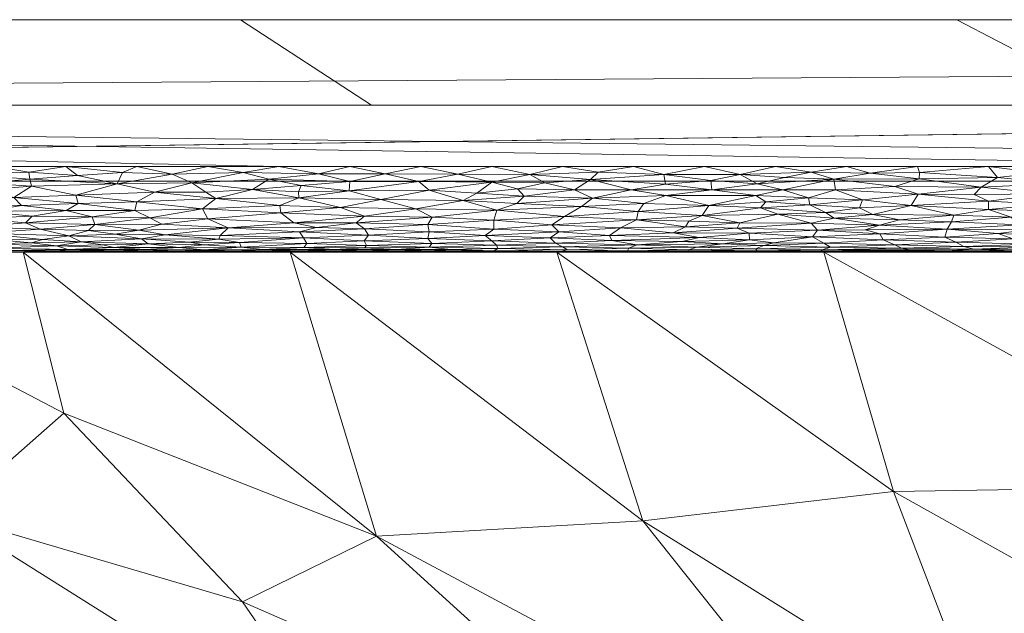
# Model space of a CAD drawing. Header units: millimetres. Extents: x -300 to 300, y 0 to 450.
# Tile 109 of 256: x -218 to -195, y 436 to 450. Entities that reach past the tile are written whole.
import ezdxf

# ---------------------------------------------------------------- set-up
doc = ezdxf.new("R2010")
doc.units = ezdxf.units.MM
doc.layers.add('A-GENM', color=13, linetype='Continuous')

# ---------------------------------------------------------------- blocks, each defined once
blk = doc.blocks.new('MODEL_CCAS0420-1080410R0 - MODEL_CCAS0420-1080410R0-453240-Preview')
at = {"layer": 'A-GENM', "lineweight": 9}
mesh = blk.add_polyface(dxfattribs=at)
corners = [(-296.159, -20, -110), (-295.657, -15.55, -110), (-294.177, -11.323, -110), (-291.793, -7.531, -110), (-288.625, -4.364, -110), (-284.831, -1.981, -110), (-280.602, -0.502, -110), (-276.147, 0, -110), (276.147, 0, -110), (280.596, -0.501, -110), (284.825, -1.978, -110), (288.619, -4.359, -110), (291.788, -7.525, -110), (294.174, -11.316, -110), (295.656, -15.545, -110), (296.159, -20, -110), (296.159, -426.171, -110), (295.658, -430.617, -110), (294.182, -434.842, -110), (291.802, -438.632, -110), (288.638, -441.797, -110), (284.848, -444.179, -110), (280.622, -445.657, -110), (276.171, -446.159, -110), (-276.171, -446.159, -110), (-280.617, -445.658, -110), (-284.842, -444.182, -110), (-288.632, -441.802, -110), (-291.797, -438.638, -110), (-294.179, -434.848, -110), (-295.657, -430.622, -110), (-296.159, -426.171, -110)]
mesh.append_faces([[corners[k] for k in face] for face in [(15, 12, 13, 14)]], dxfattribs={"vtx0": -1})
mesh.append_faces([[corners[k] for k in face] for face in [(16, 8, 15)]], dxfattribs={"vtx0": -1, "vtx1": -1})
mesh.append_faces([[corners[k] for k in face] for face in [(24, 31, 7, 8)]], dxfattribs={"vtx0": -1, "vtx1": -1, "vtx3": -1})
mesh.append_faces([[corners[k] for k in face] for face in [(31, 24, 25, 30), (18, 21, 22, 17), (17, 22, 23, 16)]], dxfattribs={"vtx0": -1, "vtx2": -1})
mesh.append_faces([[corners[k] for k in face] for face in [(0, 3, 4, 5), (0, 5, 6, 7)]], dxfattribs={"vtx0": -1, "vtx3": -1})
mesh.append_faces([[corners[k] for k in face] for face in [(28, 29, 27)]], dxfattribs={"vtx1": -1})
mesh.append_faces([[corners[k] for k in face] for face in [(25, 26, 30), (11, 12, 15, 10), (9, 10, 15, 8), (31, 0, 7)]], dxfattribs={"vtx1": -1, "vtx2": -1})
mesh.append_faces([[corners[k] for k in face] for face in [(23, 24, 8, 16)]], dxfattribs={"vtx1": -1, "vtx2": -1, "vtx3": -1})
mesh.append_faces([[corners[k] for k in face] for face in [(26, 27, 29, 30)]], dxfattribs={"vtx1": -1, "vtx3": -1})
mesh.append_faces([[corners[k] for k in face] for face in [(19, 20, 21, 18)]], dxfattribs={"vtx2": -1})
mesh.append_faces([[corners[k] for k in face] for face in [(0, 1, 2, 3)]], dxfattribs={"vtx3": -1})
mesh = blk.add_polyface(dxfattribs=at)
corners = [(-279.918, -2), (-292.651, -7.27), (-297.929, -20), (-297.929, -224.97), (-297.929, -429.94), (-292.661, -442.661), (-279.94, -447.929), (0, -447.929), (279.94, -447.929), (292.661, -442.661), (297.929, -429.94), (297.929, -224.97), (297.929, -20), (292.651, -7.27), (279.918, -2), (0, -2), (0, -3.5), (13.257, -3.5), (26.515, -3.5), (39.772, -3.5), (53.029, -3.5), (66.287, -3.5), (79.544, -3.5), (92.801, -3.5), (106.059, -3.5), (119.316, -3.5), (132.573, -3.5), (145.831, -3.5), (159.088, -3.5), (172.345, -3.5), (185.603, -3.5), (198.86, -3.5), (212.117, -3.5), (225.375, -3.5), (238.632, -3.5), (251.889, -3.5), (265.147, -3.5), (278.404, -3.5), (291.028, -7.487), (296.497, -19.511), (296.5, -32.769), (296.5, -46.026), (296.5, -59.283), (296.5, -72.541), (296.5, -85.798), (296.5, -99.055), (296.5, -112.313), (296.5, -125.57), (296.5, -138.827), (296.5, -152.085), (296.5, -165.342), (296.5, -178.599), (296.5, -191.857), (296.5, -205.114), (296.5, -218.371), (296.5, -231.629), (296.5, -244.886), (296.5, -258.143), (296.499, -271.401), (296.499, -284.658), (296.499, -297.915), (296.499, -311.173), (296.499, -324.43), (296.499, -337.687), (296.5, -350.945), (296.5, -364.202), (296.5, -377.459), (296.5, -390.717), (296.5, -403.974), (296.5, -417.231), (296.497, -430.489), (291.028, -442.513), (278.404, -446.5), (265.147, -446.5), (251.889, -446.5), (238.632, -446.5), (225.375, -446.5), (212.117, -446.5), (198.86, -446.5), (185.603, -446.5), (172.345, -446.5), (159.088, -446.5), (145.831, -446.5), (132.573, -446.5), (119.316, -446.5), (106.059, -446.5), (92.801, -446.5), (79.544, -446.5), (66.287, -446.5), (53.029, -446.5), (39.772, -446.5), (26.515, -446.5), (13.257, -446.5), (0, -446.5), (-12.926, -446.5), (-25.852, -446.5), (-38.777, -446.5), (-51.703, -446.5), (-64.629, -446.5), (-77.555, -446.5), (-90.48, -446.5), (-103.406, -446.5), (-116.332, -446.5), (-129.258, -446.5), (-142.183, -446.5), (-155.109, -446.5), (-168.035, -446.5), (-180.961, -446.5), (-193.887, -446.5), (-206.812, -446.5), (-219.738, -446.5), (-232.664, -446.5), (-245.59, -446.5), (-258.515, -446.5), (-271.441, -446.5), (-284.356, -445.968), (-294.544, -438.124), (-296.5, -425.35), (-296.5, -412.424), (-296.5, -399.498), (-296.5, -386.572), (-296.5, -373.646), (-296.5, -360.721), (-296.5, -347.795), (-296.499, -334.869), (-296.499, -321.943), (-296.499, -309.018), (-296.499, -296.092), (-296.499, -283.166), (-296.499, -270.24), (-296.5, -257.315), (-296.5, -244.389), (-296.5, -231.463), (-296.5, -218.537), (-296.5, -205.611), (-296.5, -192.686), (-296.5, -179.76), (-296.5, -166.834), (-296.5, -153.908), (-296.5, -140.983), (-296.5, -128.057), (-296.5, -115.131), (-296.5, -102.205), (-296.5, -89.28), (-296.5, -76.354), (-296.5, -63.428), (-296.5, -50.502), (-296.5, -37.576), (-296.5, -24.651), (-294.544, -11.876), (-284.356, -4.032), (-271.441, -3.5), (-258.515, -3.5), (-245.59, -3.5), (-232.664, -3.5), (-219.738, -3.5), (-206.812, -3.5), (-193.887, -3.5), (-180.961, -3.5), (-168.035, -3.5), (-155.109, -3.5), (-142.183, -3.5), (-129.258, -3.5), (-116.332, -3.5), (-103.406, -3.5), (-90.48, -3.5), (-77.555, -3.5), (-64.629, -3.5), (-51.703, -3.5), (-38.777, -3.5), (-25.852, -3.5), (-12.926, -3.5), (-294.538, -438.129), (-294.547, -438.108)]
mesh.append_faces([[corners[k] for k in face] for face in [(116, 172, 173)]])
mesh.append_faces([[corners[k] for k in face] for face in [(118, 4, 117), (6, 115, 5), (115, 6, 114), (7, 104, 6), (1, 150, 0), (151, 0, 150)]], dxfattribs={"vtx0": -1, "vtx1": -1})
mesh.append_faces([[corners[k] for k in face] for face in [(4, 124, 125), (7, 99, 100), (2, 148, 149), (149, 1, 2), (2, 141, 142), (0, 151, 152), (0, 160, 161, 15), (15, 165, 166), (15, 170, 171), (8, 81, 82, 7), (8, 72, 73), (11, 61, 62, 10), (12, 46, 47, 11), (38, 13, 14, 37), (13, 38, 39, 12)]], dxfattribs={"vtx0": -1, "vtx2": -1})
mesh.append_faces([[corners[k] for k in face] for face in [(4, 118, 119, 120), (4, 120, 121, 122), (3, 128, 129, 130), (3, 130, 131, 132), (3, 138, 139, 140), (0, 154, 155, 156), (0, 156, 157, 158), (15, 161, 162, 163), (15, 163, 164, 165), (8, 73, 74, 75), (7, 86, 87, 88), (7, 83, 84, 85), (10, 68, 69, 70), (11, 55, 56, 57), (14, 28, 29, 30), (14, 32, 33, 34), (15, 19, 20, 21), (12, 44, 45, 46), (11, 49, 50, 51), (11, 47, 48, 49), (12, 39, 40, 41)]], dxfattribs={"vtx0": -1, "vtx3": -1})
mesh.append_faces([[corners[k] for k in face] for face in [(123, 124, 4, 122), (127, 128, 3, 126), (113, 114, 6, 112), (111, 112, 6, 110), (109, 110, 6, 108), (107, 108, 6, 106), (96, 97, 7, 95), (105, 106, 6, 104), (103, 104, 7, 102), (101, 102, 7, 100), (98, 99, 7, 97), (94, 95, 7, 93), (135, 136, 3, 134), (137, 138, 3, 136), (133, 134, 3, 132), (145, 146, 2, 144), (147, 148, 2, 146), (143, 144, 2, 142), (149, 150, 1), (153, 154, 0, 152), (159, 160, 0, 158), (169, 170, 15, 168), (167, 168, 15, 166), (78, 79, 8, 77), (80, 81, 8, 79), (76, 77, 8, 75), (91, 92, 7, 90), (89, 90, 7, 88), (85, 86, 7), (82, 83, 7), (67, 68, 10, 66), (65, 66, 10, 64), (60, 61, 11, 59), (58, 59, 11, 57), (63, 64, 10, 62), (54, 55, 11, 53), (26, 27, 15, 25), (31, 32, 14, 30), (16, 17, 15, 171), (18, 19, 15, 17), (24, 25, 15, 23), (22, 23, 15, 21), (34, 35, 14), (52, 53, 11, 51), (36, 37, 14, 35), (42, 43, 12, 41), (43, 44, 12), (92, 93, 7)]], dxfattribs={"vtx1": -1, "vtx2": -1})
mesh.append_faces([[corners[k] for k in face] for face in [(3, 4, 125, 126), (2, 3, 140, 141), (71, 72, 8, 9), (70, 71, 9, 10), (27, 28, 14, 15)]], dxfattribs={"vtx1": -1, "vtx3": -1})
mesh.append_faces([[corners[k] for k in face] for face in [(4, 173, 117), (115, 172, 5)]], dxfattribs={"vtx2": -1})
mesh = blk.add_polyface(dxfattribs=at)
corners = [(193.891, -427.757, -44.551), (185.924, -427.634, -44.853), (195.585, -433.213, -31.683), (200.589, -427.162, -45.937), (209.196, -427.512, -45.086), (198.561, -422.039, -58.017), (180.054, -433.34, -31.402), (189.491, -439.036, -17.961), (187.99, -433.442, -31.155), (183.853, -422.049, -58.022), (178.66, -427.749, -44.588), (170.804, -427.698, -44.713), (181.118, -438.455, -19.336), (172.341, -433.538, -30.938), (175.567, -437.549, -21.474), (197.76, -438.907, -18.256), (203.619, -438.219, -19.866), (191.207, -422.046, -58.02), (176.499, -422.053, -58.023), (209.835, -437.862, -20.69), (198.502, -431.799, -35.01), (199.392, -444.5, -5.066), (193.161, -444.5, -5.065), (180.699, -444.5, -5.061), (203.696, -432.28, -33.863), (205.622, -444.5, -5.045), (186.93, -444.5, -5.063), (171.58, -438.364, -19.553)]
mesh.append_faces([[corners[k] for k in face] for face in [(17, 3, 5), (18, 1, 9)]], dxfattribs={"vtx0": -1, "vtx1": -1})
mesh.append_faces([[corners[k] for k in face] for face in [(0, 1, 2), (3, 4, 5), (6, 7, 8), (9, 1, 0), (8, 2, 1), (10, 11, 6), (12, 13, 14), (8, 15, 2), (15, 16, 2), (17, 0, 3), (19, 20, 16), (8, 1, 10), (18, 10, 1), (8, 7, 15), (6, 8, 10), (15, 7, 21), (12, 6, 13), (12, 7, 6), (12, 22, 7), (12, 14, 23), (3, 0, 24), (20, 24, 0), (15, 25, 16), (20, 19, 24), (0, 2, 20), (16, 20, 2), (23, 14, 27)]], dxfattribs={"vtx0": -1, "vtx1": -1, "vtx2": -1})
mesh.append_faces([[corners[k] for k in face] for face in [(0, 17, 9), (15, 21, 25)]], dxfattribs={"vtx0": -1, "vtx2": -1})
mesh.append_faces([[corners[k] for k in face] for face in [(12, 23, 26, 22)]], dxfattribs={"vtx0": -1, "vtx3": -1})
mesh.append_faces([[corners[k] for k in face] for face in [(22, 21, 7)]], dxfattribs={"vtx1": -1, "vtx2": -1})
mesh = blk.add_polyface(dxfattribs=at)
corners = [(212.967, -436.329, -24.293), (219.846, -438.354, -19.495), (210.187, -432.276, -33.853), (213.269, -422.026, -58.012), (216.367, -427.677, -44.673), (224.217, -427.72, -44.549), (217.138, -440.739, -13.888), (227.058, -433.32, -31.332), (220.623, -422.02, -58.009), (231.488, -427.613, -44.788), (209.196, -427.512, -45.086), (200.589, -427.162, -45.937), (229.415, -438.445, -19.242), (219.379, -433.516, -30.898), (223.615, -437.524, -21.436), (227.978, -422.02, -58.009), (205.915, -422.033, -58.014), (235.019, -433.413, -31.089), (230.544, -444.5, -4.958), (211.853, -444.5, -5.023), (209.835, -437.862, -20.69), (203.619, -438.219, -19.866), (203.696, -432.28, -33.863), (198.561, -422.039, -58.017), (205.622, -444.5, -5.045), (218.083, -444.5, -5.001), (224.314, -444.5, -4.98)]
mesh.append_faces([[corners[k] for k in face] for face in [(16, 4, 3)]], dxfattribs={"vtx0": -1, "vtx1": -1})
mesh.append_faces([[corners[k] for k in face] for face in [(0, 1, 2), (3, 4, 5), (6, 1, 0), (5, 4, 7), (8, 5, 9), (10, 11, 2), (12, 13, 14), (13, 7, 4), (7, 17, 5), (16, 10, 4), (4, 10, 13), (1, 13, 2), (12, 7, 13), (12, 14, 18), (19, 20, 21), (22, 2, 11), (13, 10, 2), (20, 0, 22), (22, 0, 2), (6, 0, 20), (25, 6, 20), (1, 6, 26), (13, 1, 14), (18, 14, 1)]], dxfattribs={"vtx0": -1, "vtx1": -1, "vtx2": -1})
mesh.append_faces([[corners[k] for k in face] for face in [(5, 8, 3), (10, 16, 23), (21, 24, 19), (1, 26, 18), (20, 19, 25)]], dxfattribs={"vtx0": -1, "vtx2": -1})
mesh.append_faces([[corners[k] for k in face] for face in [(15, 8, 9), (25, 26, 6)]], dxfattribs={"vtx1": -1, "vtx2": -1})
mesh = blk.add_polyface(dxfattribs=at)
corners = [(266.079, -440.415, -4.934), (272.096, -444.5, -2), (271.694, -439.054, -4.948), (174.468, -444.5, -5.059), (169.305, -444.5, -2), (175.351, -444.5, -2), (283.819, -442.863, -2), (277.308, -437.692, -4.962), (278.142, -444.5, -2), (250.934, -444.5, -2), (254.85, -443.138, -4.907), (249.236, -444.5, -4.893), (235.817, -444.5, -2), (230.544, -444.5, -4.958), (229.771, -444.5, -2), (243.005, -444.5, -4.914), (247.91, -444.5, -2), (282.922, -436.331, -4.976), (187.444, -444.5, -2), (193.161, -444.5, -5.065), (186.93, -444.5, -5.063), (181.398, -444.5, -2), (260.004, -444.5, -2), (253.957, -444.5, -2), (241.864, -444.5, -2), (236.775, -444.5, -4.936), (266.05, -444.5, -2), (218.083, -444.5, -5.001), (223.724, -444.5, -2), (224.314, -444.5, -4.98), (211.853, -444.5, -5.023), (217.677, -444.5, -2), (199.538, -444.5, -2), (205.584, -444.5, -2), (205.622, -444.5, -5.045), (199.392, -444.5, -5.066), (180.699, -444.5, -5.061), (193.491, -444.5, -2), (163.258, -444.5, -2), (168.237, -444.5, -5.058), (162.006, -444.5, -5.056), (260.465, -441.777, -4.92), (289.496, -441.227, -2), (275.119, -444.5, -2), (211.631, -444.5, -2), (263.027, -444.5, -2)]
mesh.append_faces([[corners[k] for k in face] for face in [(0, 1, 2), (6, 7, 8), (12, 13, 14), (7, 6, 17), (22, 10, 23), (27, 28, 29), (21, 36, 5), (41, 26, 0), (42, 17, 6), (3, 5, 36), (10, 22, 41), (2, 8, 7)]], dxfattribs={"vtx0": -1, "vtx1": -1})
mesh.append_faces([[corners[k] for k in face] for face in [(3, 4, 5), (9, 10, 11), (18, 19, 20, 21), (0, 26, 1), (2, 1, 43), (21, 20, 36), (44, 30, 34, 33), (4, 3, 39), (2, 43, 8)]], dxfattribs={"vtx0": -1, "vtx2": -1})
mesh.append_faces([[corners[k] for k in face] for face in [(41, 22, 45, 26)]], dxfattribs={"vtx0": -1, "vtx3": -1})
mesh.append_faces([[corners[k] for k in face] for face in [(9, 23, 10), (13, 29, 14), (28, 14, 29), (44, 31, 30), (18, 37, 19)]], dxfattribs={"vtx1": -1, "vtx2": -1})
mesh.append_faces([[corners[k] for k in face] for face in [(11, 15, 16, 9), (24, 16, 15, 25), (25, 13, 12, 24), (27, 30, 31, 28), (32, 33, 34, 35), (37, 32, 35, 19), (38, 4, 39, 40)]], dxfattribs={"vtx1": -1, "vtx3": -1})
mesh = blk.add_polyface(dxfattribs=at)
corners = [(194.195, -445.857, -0.113), (195.545, -445.688, -0.179), (194.197, -445.618, -0.212), (194.978, -444.806, -0.937), (196.305, -444.729, -1.07), (194.614, -444.687, -1.155), (195.546, -446.5), (195.338, -446.243, -0.019), (194.358, -446.35, -0.006), (195.003, -444.529, -1.658), (195.759, -444.507, -1.831), (194.247, -444.506, -1.846), (196.12, -444.632, -1.285), (197.575, -444.587, -1.415), (195.889, -444.567, -1.488), (195.003, -444.5, -2), (196.514, -444.5, -2), (194.284, -444.569, -1.48), (193.343, -444.763, -1.009), (195.32, -444.932, -0.758), (196.51, -445.03, -0.644), (196.563, -444.849, -0.871), (194.814, -445.135, -0.538), (196.412, -445.205, -0.477), (195.014, -445.318, -0.39), (194.015, -445.442, -0.308), (195.545, -445.493, -0.278), (195.714, -446.012, -0.066), (193.888, -446.097, -0.045), (196.519, -444.528, -1.666), (197.27, -444.506, -1.846), (194.495, -444.62, -1.318), (194.645, -445.02, -0.654), (196.353, -445.36, -0.361), (197.349, -445.59, -0.226), (195.882, -445.847, -0.116), (197.167, -446.211, -0.024), (197.184, -445.85, -0.115), (194.172, -444.884, -0.821), (193.889, -446.5), (193.847, -445.308, -0.397), (197.153, -446.357, -0.006)]
mesh.append_faces([[corners[k] for k in face] for face in [(15, 10, 16), (6, 8, 39)]], dxfattribs={"vtx0": -1, "vtx1": -1})
mesh.append_faces([[corners[k] for k in face] for face in [(0, 1, 2), (3, 4, 5), (6, 7, 8), (9, 10, 11), (12, 13, 14), (9, 17, 14), (18, 3, 5), (19, 20, 21), (22, 23, 20), (24, 25, 26), (7, 27, 28), (29, 10, 9), (10, 29, 30), (17, 31, 14), (10, 15, 11), (9, 14, 29), (5, 4, 12), (4, 3, 21), (19, 21, 3), (10, 30, 16), (23, 22, 24), (32, 20, 19), (33, 24, 26), (25, 2, 26), (34, 26, 1), (24, 33, 23), (35, 0, 27), (27, 7, 36), (37, 35, 27), (26, 2, 1), (0, 28, 27), (38, 19, 3), (34, 33, 26), (28, 8, 7), (5, 12, 31), (14, 31, 12), (22, 40, 24), (37, 1, 35), (0, 35, 1), (20, 32, 22), (38, 32, 19), (6, 41, 7)]], dxfattribs={"vtx0": -1, "vtx1": -1, "vtx2": -1})
mesh = blk.add_polyface(dxfattribs=at)
corners = [(196.305, -444.729, -1.07), (196.563, -444.849, -0.871), (198.002, -444.783, -0.974), (198.08, -444.922, -0.77), (198.094, -445.124, -0.549), (196.51, -445.03, -0.644), (196.412, -445.205, -0.477), (197.349, -445.59, -0.226), (198.555, -445.53, -0.257), (198.246, -445.38, -0.348), (199.114, -445.949, -0.083), (197.184, -445.85, -0.115), (197.735, -446.031, -0.061), (197.575, -444.587, -1.415), (197.733, -444.671, -1.191), (199.232, -444.614, -1.333), (199.654, -444.858, -0.858), (196.353, -445.36, -0.361), (196.12, -444.632, -1.285), (196.519, -444.528, -1.666), (198.026, -444.524, -1.689), (197.27, -444.506, -1.846), (197.379, -444.548, -1.563), (199.39, -444.709, -1.11), (195.889, -444.567, -1.488), (199.431, -444.55, -1.555), (198.424, -445.019, -0.655), (196.514, -444.5, -2), (198.026, -444.5, -2), (198.782, -444.506, -1.846), (197.626, -445.252, -0.44), (195.545, -445.688, -0.179), (198.487, -445.723, -0.164), (197.153, -446.357, -0.006), (198.306, -446.342, -0.007), (197.167, -446.211, -0.024), (195.714, -446.012, -0.066), (199.148, -445.292, -0.409), (199.159, -446.204, -0.025), (197.203, -446.5), (195.546, -446.5), (198.86, -446.5), (195.338, -446.243, -0.019)]
mesh.append_faces([[corners[k] for k in face] for face in [(27, 21, 28), (39, 33, 40)]], dxfattribs={"vtx0": -1, "vtx1": -1})
mesh.append_faces([[corners[k] for k in face] for face in [(0, 1, 2), (1, 3, 2), (4, 5, 6), (7, 8, 9), (10, 11, 12), (13, 14, 15), (14, 0, 2), (16, 2, 3), (17, 7, 9), (18, 14, 13), (19, 20, 21), (19, 22, 20), (0, 14, 18), (14, 2, 23), (22, 24, 13), (25, 20, 22), (4, 26, 5), (5, 3, 1), (29, 21, 20), (21, 29, 28), (6, 30, 4), (11, 7, 31), (32, 7, 11), (33, 34, 35), (12, 36, 35), (37, 4, 30), (10, 12, 38), (30, 17, 9), (38, 35, 34), (33, 39, 34), (24, 22, 19), (25, 22, 13), (5, 26, 3), (17, 30, 6), (30, 9, 37), (32, 8, 7), (11, 10, 32), (36, 12, 11), (38, 12, 35), (35, 42, 33)]], dxfattribs={"vtx0": -1, "vtx1": -1, "vtx2": -1})
mesh.append_faces([[corners[k] for k in face] for face in [(39, 41, 34)]], dxfattribs={"vtx1": -1, "vtx2": -1})
mesh = blk.add_polyface(dxfattribs=at)
corners = [(199.232, -444.614, -1.333), (197.733, -444.671, -1.191), (199.39, -444.709, -1.11), (200.983, -444.577, -1.451), (200.788, -444.651, -1.237), (198.487, -445.723, -0.164), (199.714, -445.602, -0.22), (198.555, -445.53, -0.257), (200.946, -446.091, -0.046), (200.349, -445.953, -0.082), (199.159, -446.204, -0.025), (199.452, -444.521, -1.714), (200.242, -444.507, -1.835), (198.782, -444.506, -1.846), (199.431, -444.55, -1.555), (197.575, -444.587, -1.415), (199.654, -444.858, -0.858), (198.002, -444.783, -0.974), (200.554, -444.717, -1.094), (200.948, -444.528, -1.667), (198.08, -444.922, -0.77), (199.538, -445.011, -0.665), (201.135, -444.94, -0.748), (199.685, -445.177, -0.501), (201.413, -445.055, -0.617), (198.094, -445.124, -0.549), (199.538, -444.5, -2), (201.049, -444.5, -2), (198.026, -444.5, -2), (198.026, -444.524, -1.689), (198.424, -445.019, -0.655), (199.746, -445.765, -0.147), (198.246, -445.38, -0.348), (199.352, -445.426, -0.318), (199.148, -445.292, -0.409), (200.463, -445.381, -0.347), (200.87, -445.529, -0.258), (200.981, -445.818, -0.127), (198.86, -446.5), (199.689, -446.364, -0.005), (198.306, -446.342, -0.007), (200.517, -446.5), (200.307, -446.238, -0.02), (199.114, -445.949, -0.083), (200.745, -445.672, -0.186)]
mesh.append_faces([[corners[k] for k in face] for face in [(0, 1, 2), (3, 0, 4), (4, 0, 2), (5, 6, 7), (8, 9, 10), (11, 12, 13), (14, 15, 0), (16, 2, 17), (18, 4, 2), (11, 19, 12), (0, 3, 14), (16, 20, 21), (22, 16, 21), (23, 24, 21), (23, 21, 25), (26, 13, 12), (11, 29, 14), (30, 21, 20), (6, 5, 31), (32, 7, 33), (33, 34, 32), (35, 33, 36), (37, 31, 9), (38, 39, 40), (39, 42, 10), (29, 11, 13), (19, 11, 14), (40, 39, 10), (8, 10, 42), (16, 18, 2), (25, 21, 30), (6, 36, 33), (43, 9, 31), (6, 33, 7), (34, 35, 23), (35, 34, 33), (34, 23, 25), (43, 31, 5), (44, 36, 6), (31, 44, 6), (10, 9, 43)]], dxfattribs={"vtx0": -1, "vtx1": -1, "vtx2": -1})
mesh.append_faces([[corners[k] for k in face] for face in [(12, 27, 26), (39, 38, 41)]], dxfattribs={"vtx0": -1, "vtx2": -1})
mesh.append_faces([[corners[k] for k in face] for face in [(26, 28, 13)]], dxfattribs={"vtx1": -1, "vtx2": -1})
mesh = blk.add_polyface(dxfattribs=at)
corners = [(202.542, -444.552, -1.545), (200.948, -444.528, -1.667), (200.983, -444.577, -1.451), (202.078, -445.589, -0.227), (200.87, -445.529, -0.258), (200.745, -445.672, -0.186), (201.346, -446.309, -0.011), (200.307, -446.238, -0.02), (199.689, -446.364, -0.005), (200.981, -445.818, -0.127), (200.349, -445.953, -0.082), (202.003, -445.956, -0.081), (199.431, -444.55, -1.555), (200.242, -444.507, -1.835), (201.755, -444.507, -1.835), (201.049, -444.5, -2), (202.617, -445.092, -0.58), (201.413, -445.055, -0.617), (201.354, -445.183, -0.496), (202.233, -445.355, -0.364), (200.463, -445.381, -0.347), (201.129, -444.786, -0.969), (199.654, -444.858, -0.858), (201.135, -444.94, -0.748), (203.08, -445.82, -0.126), (200.554, -444.717, -1.094), (201.745, -444.695, -1.138), (200.788, -444.651, -1.237), (202.366, -444.617, -1.326), (202.561, -444.5, -2), (202.554, -444.521, -1.709), (202.907, -444.948, -0.738), (202.299, -444.843, -0.88), (199.685, -445.177, -0.501), (202.699, -444.746, -1.039), (202.543, -445.221, -0.464), (200.946, -446.091, -0.046), (202.025, -446.174, -0.03), (200.517, -446.5), (202.174, -446.5), (203.127, -446.314, -0.01), (199.538, -445.011, -0.665), (199.746, -445.765, -0.147)]
mesh.append_faces([[corners[k] for k in face] for face in [(0, 1, 2), (3, 4, 5), (6, 7, 8), (9, 10, 11), (12, 2, 1), (13, 14, 15), (14, 13, 1), (16, 17, 18), (19, 18, 20), (21, 22, 23), (24, 3, 9), (25, 21, 26), (2, 27, 28), (0, 2, 28), (27, 25, 26), (30, 1, 0), (21, 25, 22), (23, 31, 32), (33, 20, 18), (32, 34, 21), (33, 18, 17), (35, 16, 18), (6, 36, 7), (9, 11, 24), (37, 36, 6), (6, 39, 40), (4, 19, 20), (17, 31, 23), (18, 19, 35), (23, 32, 21), (6, 8, 38), (1, 30, 14), (31, 17, 16), (41, 17, 23), (26, 21, 34), (28, 27, 26), (5, 42, 9), (19, 4, 3), (3, 5, 9), (37, 11, 36), (11, 10, 36), (40, 37, 6)]], dxfattribs={"vtx0": -1, "vtx1": -1, "vtx2": -1})
mesh.append_faces([[corners[k] for k in face] for face in [(14, 29, 15), (6, 38, 39)]], dxfattribs={"vtx0": -1, "vtx2": -1})
mesh = blk.add_polyface(dxfattribs=at)
corners = [(203.974, -444.528, -1.667), (202.542, -444.552, -1.545), (203.941, -444.587, -1.416), (205.374, -444.554, -1.539), (202.554, -444.521, -1.709), (203.317, -444.506, -1.839), (201.755, -444.507, -1.835), (203.76, -444.667, -1.2), (202.699, -444.746, -1.039), (204.341, -444.768, -1), (202.233, -445.355, -0.364), (203.722, -445.444, -0.307), (203.768, -445.253, -0.439), (204.136, -445.065, -0.607), (202.617, -445.092, -0.58), (203.89, -445.953, -0.082), (203.08, -445.82, -0.126), (202.003, -445.956, -0.081), (205.489, -444.619, -1.319), (204.395, -444.885, -0.819), (202.299, -444.843, -0.88), (202.366, -444.617, -1.326), (205.659, -444.706, -1.116), (204.073, -444.5, -2), (204.574, -444.505, -1.857), (202.561, -444.5, -2), (201.745, -444.695, -1.138), (205.446, -445.33, -0.381), (202.907, -444.948, -0.738), (205.743, -445.135, -0.538), (204.838, -446.197, -0.026), (203.088, -446.088, -0.047), (203.127, -446.314, -0.01), (202.025, -446.174, -0.03), (203.592, -445.632, -0.205), (205.051, -445.567, -0.238), (204.79, -445.76, -0.149), (203.832, -446.5), (204.66, -446.367, -0.005), (202.174, -446.5), (202.078, -445.589, -0.227), (202.543, -445.221, -0.464), (205.214, -445.953, -0.082)]
mesh.append_faces([[corners[k] for k in face] for face in [(25, 5, 23)]], dxfattribs={"vtx0": -1, "vtx1": -1})
mesh.append_faces([[corners[k] for k in face] for face in [(0, 1, 2), (0, 2, 3), (4, 5, 6), (7, 8, 9), (10, 11, 12), (12, 13, 14), (15, 16, 17), (18, 2, 7), (19, 9, 20), (2, 1, 21), (0, 5, 4), (7, 2, 21), (7, 9, 22), (23, 5, 24), (6, 5, 25), (26, 7, 21), (11, 27, 12), (14, 13, 28), (12, 29, 13), (20, 9, 8), (13, 19, 28), (30, 31, 32), (33, 32, 31), (11, 34, 35), (34, 36, 35), (37, 38, 32), (40, 34, 11), (40, 11, 10), (40, 16, 34), (16, 15, 36), (16, 36, 34), (0, 24, 5), (19, 20, 28), (0, 4, 1), (32, 38, 30), (10, 12, 41), (12, 14, 41), (7, 26, 8), (17, 31, 15), (30, 15, 31), (36, 15, 42), (17, 33, 31)]], dxfattribs={"vtx0": -1, "vtx1": -1, "vtx2": -1})
mesh.append_faces([[corners[k] for k in face] for face in [(32, 39, 37)]], dxfattribs={"vtx0": -1, "vtx2": -1})
mesh = blk.add_polyface(dxfattribs=at)
corners = [(205.489, -444.619, -1.319), (207.002, -444.579, -1.442), (205.374, -444.554, -1.539), (207.095, -445.246, -0.445), (205.743, -445.135, -0.538), (205.446, -445.33, -0.381), (205.523, -444.515, -1.753), (203.974, -444.528, -1.667), (204.574, -444.505, -1.857), (205.584, -444.5, -2), (204.073, -444.5, -2), (205.577, -444.971, -0.71), (205.778, -444.832, -0.897), (204.395, -444.885, -0.819), (204.79, -445.76, -0.149), (206.386, -445.807, -0.131), (206.557, -445.635, -0.204), (205.214, -445.953, -0.082), (203.89, -445.953, -0.082), (204.838, -446.197, -0.026), (205.659, -444.706, -1.116), (207.145, -444.762, -1.01), (207.036, -444.657, -1.224), (207.301, -444.886, -0.819), (204.136, -445.065, -0.607), (207.022, -445.477, -0.287), (203.941, -444.587, -1.416), (207.094, -444.527, -1.674), (204.341, -444.768, -1), (207.092, -445.032, -0.641), (203.768, -445.253, -0.439), (205.051, -445.567, -0.238), (206.55, -444.505, -1.854), (203.76, -444.667, -1.2), (204.66, -446.367, -0.005), (203.832, -446.5), (205.489, -446.5), (206.54, -445.976, -0.075), (205.903, -446.114, -0.042), (207.146, -446.129, -0.038), (203.722, -445.444, -0.307), (207.096, -444.5, -2), (206.258, -446.31, -0.01), (207.146, -446.5)]
mesh.append_faces([[corners[k] for k in face] for face in [(9, 32, 41), (43, 42, 36)]], dxfattribs={"vtx0": -1, "vtx1": -1})
mesh.append_faces([[corners[k] for k in face] for face in [(0, 1, 2), (3, 4, 5), (2, 6, 7), (11, 12, 13), (14, 15, 16), (17, 18, 19), (20, 21, 22), (11, 23, 12), (11, 24, 4), (5, 25, 3), (26, 0, 2), (0, 22, 1), (6, 2, 27), (27, 2, 1), (8, 7, 6), (20, 22, 0), (20, 12, 21), (13, 12, 28), (29, 11, 4), (11, 13, 24), (5, 4, 30), (31, 25, 5), (6, 32, 9), (33, 20, 0), (20, 28, 12), (37, 38, 39), (5, 40, 31), (15, 14, 17), (15, 17, 37), (27, 32, 6), (39, 38, 42), (34, 42, 19), (25, 31, 16), (14, 16, 31), (9, 8, 6), (42, 34, 36), (38, 17, 19), (17, 38, 37), (42, 38, 19)]], dxfattribs={"vtx0": -1, "vtx1": -1, "vtx2": -1})
mesh.append_faces([[corners[k] for k in face] for face in [(8, 9, 10), (34, 35, 36)]], dxfattribs={"vtx0": -1, "vtx2": -1})
mesh = blk.add_polyface(dxfattribs=at)
corners = [(207.935, -446.32, -0.009), (208.803, -446.5), (209.632, -446.328, -0.009), (208.64, -445.146, -0.528), (207.092, -445.032, -0.641), (207.095, -445.246, -0.445), (207.852, -444.506, -1.839), (208.608, -444.5, -2), (207.096, -444.5, -2), (205.743, -445.135, -0.538), (206.55, -444.505, -1.854), (207.094, -444.527, -1.674), (208.604, -444.97, -0.711), (208.639, -444.812, -0.927), (207.301, -444.886, -0.819), (209.364, -444.506, -1.839), (208.541, -444.701, -1.127), (210.067, -444.656, -1.226), (208.608, -444.612, -1.34), (207.036, -444.657, -1.224), (207.002, -444.579, -1.442), (207.022, -445.477, -0.287), (208.92, -445.512, -0.267), (208.538, -445.318, -0.39), (207.813, -445.705, -0.172), (208.604, -445.945, -0.085), (209.736, -445.728, -0.162), (209.364, -444.562, -1.507), (208.098, -444.557, -1.525), (207.145, -444.762, -1.01), (205.778, -444.832, -0.897), (205.577, -444.971, -0.71), (206.386, -445.807, -0.131), (206.557, -445.635, -0.204), (208.607, -444.527, -1.674), (207.493, -445.876, -0.106), (207.146, -446.129, -0.038), (208.847, -446.149, -0.034), (206.54, -445.976, -0.075), (206.258, -446.31, -0.01), (207.146, -446.5)]
mesh.append_faces([[corners[k] for k in face] for face in [(0, 1, 2), (3, 4, 5), (4, 9, 5), (10, 11, 6), (12, 13, 14), (15, 7, 6), (16, 17, 18), (19, 18, 20), (21, 22, 23), (24, 25, 26), (19, 16, 18), (18, 27, 28), (8, 10, 6), (19, 29, 16), (13, 16, 29), (14, 13, 29), (14, 4, 12), (23, 3, 5), (30, 14, 29), (4, 14, 31), (3, 12, 4), (32, 24, 33), (22, 21, 24), (34, 6, 11), (6, 34, 15), (28, 11, 20), (34, 28, 27), (26, 22, 24), (24, 32, 35), (36, 0, 37), (35, 32, 38), (36, 39, 0), (24, 21, 33), (21, 23, 5), (39, 40, 0), (36, 37, 25), (0, 2, 37), (11, 28, 34), (18, 28, 20), (35, 36, 25), (36, 35, 38), (24, 35, 25)]], dxfattribs={"vtx0": -1, "vtx1": -1, "vtx2": -1})
mesh.append_faces([[corners[k] for k in face] for face in [(6, 7, 8)]], dxfattribs={"vtx0": -1, "vtx2": -1})
mesh.append_faces([[corners[k] for k in face] for face in [(40, 1, 0)]], dxfattribs={"vtx1": -1, "vtx2": -1})
mesh = blk.add_polyface(dxfattribs=at)
corners = [(208.639, -444.812, -0.927), (210.025, -444.89, -0.814), (210.124, -444.761, -1.013), (210.117, -445.042, -0.63), (211.631, -444.971, -0.71), (208.607, -444.527, -1.674), (210.12, -444.527, -1.674), (209.364, -444.506, -1.839), (208.847, -446.149, -0.034), (209.632, -446.328, -0.009), (210.46, -446.151, -0.034), (211.237, -445.075, -0.596), (209.364, -444.562, -1.507), (208.541, -444.701, -1.127), (208.64, -445.146, -0.528), (208.604, -444.97, -0.711), (209.736, -445.728, -0.162), (210.673, -445.542, -0.251), (208.92, -445.512, -0.267), (211.188, -446.33, -0.008), (211.645, -445.765, -0.147), (210.474, -445.928, -0.09), (211.537, -444.829, -0.901), (210.067, -444.656, -1.226), (211.46, -444.702, -1.124), (211.529, -444.609, -1.348), (210.825, -444.561, -1.511), (210.116, -444.598, -1.382), (208.538, -445.318, -0.39), (210.311, -445.183, -0.496), (210.113, -445.335, -0.378), (208.803, -446.5), (210.46, -446.5), (210.877, -444.506, -1.839), (210.119, -444.5, -2), (208.608, -444.612, -1.34), (211.633, -444.527, -1.674), (211.631, -444.5, -2), (208.608, -444.5, -2), (208.604, -445.945, -0.085), (212.072, -445.412, -0.327), (211.595, -446.055, -0.055), (211.764, -445.183, -0.496)]
mesh.append_faces([[corners[k] for k in face] for face in [(34, 33, 37)]], dxfattribs={"vtx0": -1, "vtx1": -1})
mesh.append_faces([[corners[k] for k in face] for face in [(0, 1, 2), (1, 3, 4), (5, 6, 7), (8, 9, 10), (11, 4, 3), (5, 12, 6), (0, 2, 13), (14, 3, 15), (16, 17, 18), (10, 9, 19), (20, 16, 21), (22, 2, 1), (23, 13, 2), (24, 23, 2), (25, 26, 27), (1, 0, 15), (3, 1, 15), (14, 28, 29), (17, 30, 18), (33, 7, 6), (33, 34, 7), (27, 35, 23), (12, 27, 26), (36, 33, 6), (12, 26, 6), (36, 6, 26), (30, 29, 28), (39, 8, 21), (20, 17, 16), (30, 17, 40), (39, 21, 16), (21, 10, 41), (18, 30, 28), (19, 9, 32), (21, 8, 10), (35, 27, 12), (25, 27, 23), (29, 11, 3), (14, 29, 3), (42, 29, 30)]], dxfattribs={"vtx0": -1, "vtx1": -1, "vtx2": -1})
mesh.append_faces([[corners[k] for k in face] for face in [(9, 31, 32)]], dxfattribs={"vtx0": -1, "vtx2": -1})
mesh.append_faces([[corners[k] for k in face] for face in [(34, 38, 7)]], dxfattribs={"vtx1": -1, "vtx2": -1})
mesh = blk.add_polyface(dxfattribs=at)
corners = [(211.633, -444.527, -1.674), (212.497, -444.562, -1.506), (213.142, -444.524, -1.689), (210.825, -444.561, -1.511), (211.529, -444.609, -1.348), (213.142, -444.5, -2), (211.631, -444.5, -2), (212.34, -444.506, -1.843), (213.518, -444.797, -0.952), (211.537, -444.829, -0.901), (213.484, -444.888, -0.816), (212.072, -445.412, -0.327), (213.771, -445.277, -0.42), (211.764, -445.183, -0.496), (212.727, -445.958, -0.081), (212.348, -446.2, -0.025), (214.15, -446.113, -0.042), (212.946, -446.36, -0.006), (212.117, -446.5), (213.775, -446.5), (211.46, -444.702, -1.124), (210.067, -444.656, -1.226), (210.025, -444.89, -0.814), (211.631, -444.971, -0.71), (210.311, -445.183, -0.496), (211.237, -445.075, -0.596), (210.113, -445.335, -0.378), (213.302, -445.063, -0.609), (213.035, -444.724, -1.081), (212.094, -445.59, -0.226), (210.673, -445.542, -0.251), (213.587, -445.747, -0.154), (211.645, -445.765, -0.147), (211.655, -445.909, -0.096), (210.474, -445.928, -0.09), (211.595, -446.055, -0.055), (210.877, -444.506, -1.839), (212.993, -444.616, -1.33), (213.898, -444.506, -1.846), (210.124, -444.761, -1.013), (213.86, -444.554, -1.537), (211.188, -446.33, -0.008), (210.46, -446.5), (210.46, -446.151, -0.034), (213.902, -445.51, -0.268)]
mesh.append_faces([[corners[k] for k in face] for face in [(18, 41, 42)]], dxfattribs={"vtx0": -1, "vtx1": -1})
mesh.append_faces([[corners[k] for k in face] for face in [(0, 1, 2), (1, 3, 4), (8, 9, 10), (11, 12, 13), (14, 15, 16), (20, 4, 21), (9, 22, 23), (24, 13, 25), (11, 13, 26), (23, 27, 10), (9, 23, 10), (20, 9, 28), (23, 25, 27), (29, 11, 30), (14, 31, 32), (33, 34, 35), (15, 14, 35), (6, 36, 7), (0, 3, 1), (37, 1, 4), (7, 0, 2), (0, 7, 36), (7, 2, 38), (7, 38, 5), (32, 29, 30), (9, 20, 39), (20, 28, 37), (20, 37, 4), (13, 12, 27), (40, 1, 37), (9, 8, 28), (41, 18, 17), (43, 41, 15), (41, 17, 15), (31, 29, 32), (44, 11, 29), (27, 25, 13), (35, 14, 33), (43, 15, 35), (14, 32, 33), (34, 33, 32)]], dxfattribs={"vtx0": -1, "vtx1": -1, "vtx2": -1})
mesh.append_faces([[corners[k] for k in face] for face in [(17, 18, 19)]], dxfattribs={"vtx0": -1, "vtx2": -1})
mesh.append_faces([[corners[k] for k in face] for face in [(5, 6, 7)]], dxfattribs={"vtx1": -1, "vtx2": -1})
mesh = blk.add_polyface(dxfattribs=at)
corners = [(213.902, -445.51, -0.268), (213.771, -445.277, -0.42), (212.072, -445.412, -0.327), (213.587, -445.747, -0.154), (215.431, -445.669, -0.188), (213.898, -444.506, -1.846), (214.654, -444.5, -2), (213.142, -444.5, -2), (215.02, -445.9, -0.098), (213.86, -444.554, -1.537), (212.993, -444.616, -1.33), (214.45, -444.606, -1.356), (215.322, -444.811, -0.93), (214.2, -444.731, -1.067), (213.518, -444.797, -0.952), (215.284, -444.506, -1.848), (215.168, -444.691, -1.148), (213.873, -444.664, -1.207), (213.823, -445.896, -0.1), (214.15, -446.113, -0.042), (214.77, -444.905, -0.793), (215.238, -444.558, -1.521), (214.528, -444.524, -1.691), (215.475, -445.47, -0.291), (215.125, -445.299, -0.404), (215.382, -445.007, -0.668), (213.302, -445.063, -0.609), (212.094, -445.59, -0.226), (212.727, -445.958, -0.081), (212.946, -446.36, -0.006), (214.603, -446.319, -0.009), (215.432, -446.5), (213.775, -446.5), (212.348, -446.2, -0.025), (215.894, -446.095, -0.046), (213.142, -444.524, -1.689), (212.497, -444.562, -1.506), (215.971, -444.608, -1.351), (213.035, -444.724, -1.081), (214.847, -445.154, -0.522), (213.484, -444.888, -0.816)]
mesh.append_faces([[corners[k] for k in face] for face in [(31, 30, 32)]], dxfattribs={"vtx0": -1, "vtx1": -1})
mesh.append_faces([[corners[k] for k in face] for face in [(0, 1, 2), (3, 4, 0), (3, 8, 4), (9, 10, 11), (12, 13, 14), (5, 15, 6), (16, 17, 13), (8, 18, 19), (12, 14, 20), (9, 21, 22), (0, 23, 24), (25, 20, 26), (3, 0, 27), (3, 28, 18), (29, 30, 19), (29, 19, 33), (34, 8, 19), (11, 21, 9), (22, 5, 35), (35, 36, 9), (11, 37, 21), (16, 37, 11), (17, 11, 10), (22, 15, 5), (30, 34, 19), (17, 10, 38), (26, 1, 39), (35, 9, 22), (4, 23, 0), (26, 39, 25), (24, 39, 1), (13, 17, 38), (16, 11, 17), (14, 13, 38), (12, 16, 13), (14, 40, 20), (24, 1, 0), (30, 29, 32), (26, 20, 40), (19, 18, 28), (8, 3, 18)]], dxfattribs={"vtx0": -1, "vtx1": -1, "vtx2": -1})
mesh.append_faces([[corners[k] for k in face] for face in [(5, 6, 7)]], dxfattribs={"vtx0": -1, "vtx2": -1})
mesh = blk.add_polyface(dxfattribs=at)
corners = [(215.238, -444.558, -1.521), (217.044, -444.56, -1.514), (215.914, -444.524, -1.693), (216.733, -444.738, -1.053), (217.019, -444.878, -0.83), (217.638, -444.796, -0.953), (215.284, -444.506, -1.848), (216.68, -444.506, -1.84), (216.166, -444.5, -2), (216.222, -444.664, -1.208), (217.307, -444.642, -1.258), (215.971, -444.608, -1.351), (214.528, -444.524, -1.691), (215.894, -446.095, -0.046), (217.894, -446.036, -0.06), (216.852, -445.831, -0.122), (215.765, -446.358, -0.006), (214.603, -446.319, -0.009), (214.654, -444.5, -2), (216.412, -445.143, -0.531), (216.478, -445.323, -0.386), (218.028, -445.182, -0.497), (215.431, -445.669, -0.188), (215.02, -445.9, -0.098), (215.934, -444.915, -0.78), (216.56, -445.004, -0.672), (215.125, -445.299, -0.404), (214.847, -445.154, -0.522), (216.799, -445.637, -0.203), (215.475, -445.47, -0.291), (215.432, -446.5), (217.089, -446.5), (216.813, -446.284, -0.013), (217.283, -444.525, -1.686), (215.168, -444.691, -1.148), (215.322, -444.811, -0.93), (214.77, -444.905, -0.793), (217.677, -444.5, -2), (217.933, -446.201, -0.025), (217.687, -445.037, -0.636), (215.382, -445.007, -0.668), (217.083, -445.47, -0.291)]
mesh.append_faces([[corners[k] for k in face] for face in [(31, 16, 30)]], dxfattribs={"vtx0": -1, "vtx1": -1})
mesh.append_faces([[corners[k] for k in face] for face in [(0, 1, 2), (3, 4, 5), (6, 7, 8), (9, 3, 10), (11, 9, 10), (0, 2, 12), (13, 14, 15), (16, 13, 17), (19, 20, 21), (15, 22, 23), (4, 24, 25), (26, 19, 27), (28, 29, 22), (17, 30, 16), (16, 31, 32), (23, 13, 15), (6, 12, 2), (2, 1, 33), (11, 1, 0), (1, 11, 10), (34, 35, 3), (4, 3, 35), (35, 36, 24), (7, 6, 2), (2, 33, 7), (13, 32, 38), (25, 19, 39), (27, 19, 40), (29, 41, 20), (41, 29, 28), (29, 20, 26), (22, 15, 28), (19, 26, 20), (24, 36, 40), (25, 24, 40), (35, 24, 4), (19, 25, 40), (4, 25, 39), (13, 16, 32), (11, 34, 9), (3, 9, 34)]], dxfattribs={"vtx0": -1, "vtx1": -1, "vtx2": -1})
mesh.append_faces([[corners[k] for k in face] for face in [(8, 18, 6), (37, 8, 7)]], dxfattribs={"vtx1": -1, "vtx2": -1})
mesh = blk.add_polyface(dxfattribs=at)
corners = [(217.677, -444.5, -2), (216.68, -444.506, -1.84), (218.444, -444.508, -1.826), (218.632, -444.536, -1.624), (220.205, -444.516, -1.75), (218.305, -445.776, -0.143), (216.852, -445.831, -0.122), (217.894, -446.036, -0.06), (218.968, -445.444, -0.307), (217.083, -445.47, -0.291), (218.123, -445.583, -0.229), (219.19, -445.281, -0.418), (217.876, -445.336, -0.377), (218.028, -445.182, -0.497), (219.197, -445.09, -0.582), (218.978, -445.949, -0.083), (216.799, -445.637, -0.203), (218.753, -444.593, -1.398), (217.044, -444.56, -1.514), (217.307, -444.642, -1.258), (216.733, -444.738, -1.053), (217.638, -444.796, -0.953), (217.892, -444.715, -1.098), (217.019, -444.878, -0.83), (217.687, -445.037, -0.636), (219.064, -444.939, -0.749), (217.283, -444.525, -1.686), (219.052, -444.693, -1.144), (219.189, -444.5, -2), (218.861, -444.8, -0.947), (216.412, -445.143, -0.531), (216.478, -445.323, -0.386), (219.547, -445.602, -0.22), (219.778, -445.821, -0.126), (218.991, -446.106, -0.043), (217.933, -446.201, -0.025), (215.894, -446.095, -0.046), (219.403, -446.311, -0.01), (217.957, -446.368, -0.005), (216.813, -446.284, -0.013), (217.089, -446.5), (218.746, -446.5)]
mesh.append_faces([[corners[k] for k in face] for face in [(0, 1, 2), (3, 4, 2), (5, 6, 7), (8, 9, 10), (8, 11, 12), (12, 11, 13), (13, 11, 14), (7, 15, 5), (9, 16, 10), (17, 18, 19), (20, 21, 22), (23, 24, 25), (26, 2, 1), (18, 3, 26), (26, 3, 2), (18, 17, 3), (27, 17, 19), (22, 19, 20), (21, 25, 29), (14, 25, 24), (13, 14, 24), (30, 13, 24), (12, 13, 31), (9, 12, 31), (12, 9, 8), (32, 8, 10), (5, 32, 10), (5, 16, 6), (15, 33, 5), (15, 7, 34), (16, 5, 10), (35, 7, 36), (37, 35, 38), (35, 34, 7), (35, 39, 38), (37, 34, 35), (40, 38, 39), (37, 38, 41), (25, 21, 23), (22, 29, 27), (29, 22, 21), (19, 22, 27)]], dxfattribs={"vtx0": -1, "vtx1": -1, "vtx2": -1})
mesh.append_faces([[corners[k] for k in face] for face in [(38, 40, 41)]], dxfattribs={"vtx0": -1, "vtx2": -1})
mesh.append_faces([[corners[k] for k in face] for face in [(28, 0, 2)]], dxfattribs={"vtx1": -1, "vtx2": -1})
mesh = blk.add_polyface(dxfattribs=at)
corners = [(-279.94, -449.928, -2.07), (-278.055, -448.043, -56.035), (-276.171, -446.159, -110), (276.171, -446.159, -110), (278.055, -448.043, -56.035), (279.94, -449.928, -2.07), (0, -449.928, -2.07)]
mesh.append_faces([[corners[k] for k in face] for face in [(6, 1, 2, 3)]], dxfattribs={"vtx0": -1, "vtx3": -1})
mesh.append_faces([[corners[k] for k in face] for face in [(3, 4, 6)]], dxfattribs={"vtx1": -1, "vtx2": -1})
mesh.append_faces([[corners[k] for k in face] for face in [(4, 5, 6), (6, 0, 1)]], dxfattribs={"vtx2": -1})
mesh = blk.add_polyface(dxfattribs=at)
corners = [(-279.94, -449.928, -2.07), (0, -449.928, -2.07), (279.94, -449.928, -2.07), (279.94, -449.368, -0.611), (279.94, -447.929), (0, -447.929), (-279.94, -447.929), (-279.94, -449.368, -0.611), (146.089, -449.928, -2.07), (139.97, -447.929), (209.955, -447.929), (246.477, -447.929), (73.044, -449.928, -2.07), (213.014, -449.928, -2.07), (69.985, -447.929), (246.477, -449.928, -2.07), (-146.089, -447.929), (-139.97, -449.928, -2.07), (-209.955, -449.928, -2.07), (-246.477, -449.928, -2.07), (-73.044, -447.929), (-213.014, -447.929), (-69.985, -449.928, -2.07), (-246.477, -447.929), (36.522, -449.928, -2.07), (34.992, -447.929), (52.489, -447.929), (-34.992, -449.928, -2.07), (-36.522, -447.929), (-18.261, -447.929), (263.208, -447.929), (109.567, -449.928, -2.07), (104.977, -447.929), (122.474, -447.929), (-263.208, -449.928, -2.07), (-104.977, -449.928, -2.07), (-109.566, -447.929), (-91.305, -447.929), (174.962, -447.929), (179.551, -449.928, -2.07), (162.82, -449.928, -2.07), (-179.551, -447.929), (-174.962, -449.928, -2.07), (-192.459, -449.928, -2.07), (127.828, -449.928, -2.07), (18.261, -449.928, -2.07), (17.496, -447.929), (229.746, -449.928, -2.07), (228.216, -447.929), (-229.746, -447.929), (-228.216, -449.928, -2.07), (-54.783, -447.929), (-52.489, -449.928, -2.07), (87.481, -447.929), (91.305, -449.928, -2.07), (-127.828, -447.929), (-122.474, -449.928, -2.07), (196.283, -449.928, -2.07), (192.459, -447.929), (-157.466, -449.928, -2.07), (-162.82, -447.929), (54.783, -449.928, -2.07), (-17.496, -449.928, -2.07), (263.208, -449.928, -2.07), (-263.208, -447.929), (-87.481, -449.928, -2.07), (157.466, -447.929), (-196.283, -447.929)]
mesh.append_faces([[corners[k] for k in face] for face in [(44, 33, 31), (45, 46, 1), (49, 50, 21), (51, 52, 28), (53, 54, 32), (55, 56, 36), (57, 58, 39), (59, 60, 42)]], dxfattribs={"vtx0": -1, "vtx1": -1})
mesh.append_faces([[corners[k] for k in face] for face in [(34, 64, 7), (30, 63, 3)]], dxfattribs={"vtx0": -1, "vtx1": -1, "vtx2": -1})
mesh.append_faces([[corners[k] for k in face] for face in [(5, 62, 1, 46), (42, 60, 41, 43), (19, 23, 64, 34), (32, 54, 31, 33), (18, 67, 21, 50), (28, 52, 27, 29), (39, 58, 38, 40), (36, 56, 35, 37), (62, 5, 29, 27), (67, 18, 43, 41), (37, 35, 65), (40, 38, 66)]], dxfattribs={"vtx0": -1, "vtx2": -1})
mesh.append_faces([[corners[k] for k in face] for face in [(2, 3, 63)]], dxfattribs={"vtx1": -1})
mesh.append_faces([[corners[k] for k in face] for face in [(25, 46, 45, 24), (9, 33, 44, 8), (48, 10, 13, 47), (11, 48, 47, 15), (66, 9, 8, 40), (19, 50, 49, 23), (20, 37, 65, 22), (26, 25, 24, 61), (14, 26, 61, 12), (22, 52, 51, 20), (30, 11, 15, 63), (12, 54, 53, 14), (17, 56, 55, 16), (10, 58, 57, 13), (16, 60, 59, 17)]], dxfattribs={"vtx1": -1, "vtx3": -1})
mesh.append_faces([[corners[k] for k in face] for face in [(3, 4, 30), (64, 6, 7), (7, 0, 34)]], dxfattribs={"vtx2": -1})

msp = doc.modelspace()

# ---------------------------------------------------------------- block references
at = {"layer": 'A-GENM', "lineweight": 9, "rotation": 180}
msp.add_blockref('MODEL_CCAS0420-1080410R0 - MODEL_CCAS0420-1080410R0-453240-Preview', (0, 0, 850), dxfattribs=at)

doc.saveas('drawing.dxf')
